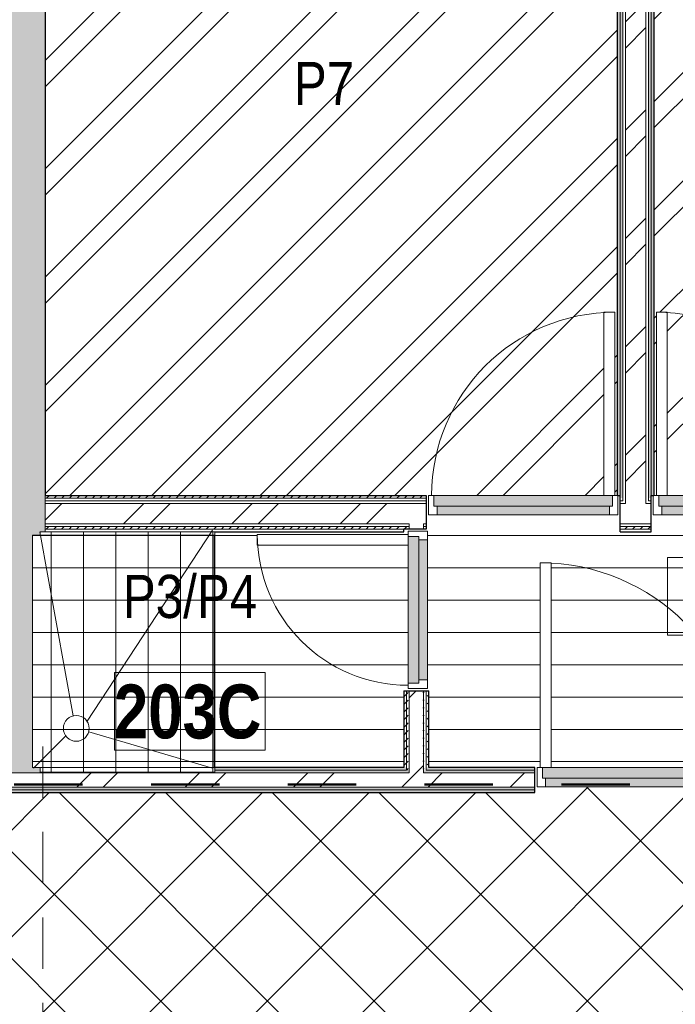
# Model space of a CAD drawing. Header units: millimetres. Extents: x -1660 to 55061, y -2461 to 22251.
# Tile 63 of 76: x 18154 to 21198, y 10874 to 15444. Entities that reach past the tile are written whole.
import ezdxf

# ---------------------------------------------------------------- set-up
doc = ezdxf.new("R2010")
doc.units = ezdxf.units.MM
doc.linetypes.add('Dash', pattern=[635, 317.5, -317.5])
doc.linetypes.add('Overhead', pattern=[396.875, 238.125, -158.75])
for name, color, linetype, lineweight, true_color in [('_ hall', 9, 'Continuous', 9, 0x808080), ('_Tuletõkketsoon', 1, 'Dash', 50, 0xff0000), ('Color Fill-2', 9, 'Continuous', 9, 0x808080), ('Color Fill-3', 7, 'Continuous', 9, 0xc0c040), ('Color Fill-4', 7, 'Continuous', 9, 0xab8450), ('Cut Pattern-1', 7, 'Continuous', 25, 0x787878), ('Cut Pattern-2', 7, 'Continuous', 9, 0x787878), ('Detail Items-2', 9, 'Continuous', 9, 0x808080), ('Doors-1', 7, 'Continuous', 9, 0xc18479), ('Doors-3', 7, 'Continuous', 9, 0x646464), ('Room Tags-1', 7, 'Continuous', 9, 0x800000)]:
    doc.layers.add(name, color=color, linetype=linetype, lineweight=lineweight, true_color=true_color)
for name, color, linetype, lineweight in [('_Overhead_', 7, 'Overhead', 9), ('Common Edges', 7, 'Continuous', 9), ('Cut Pattern-3', 7, 'Continuous', 9), ('Doors', 7, 'Continuous', 9), ('Doors-2', 7, 'Continuous', 18), ('Plan Swing', 7, 'Continuous', 9), ('Room Tags', 7, 'Continuous', 9), ('Thin Lines', 7, 'Continuous', 9), ('Walls-1', 7, 'Continuous', 25)]:
    doc.layers.add(name, color=color, linetype=linetype, lineweight=lineweight)
doc.styles.add('Swis721 Cn BT_1', font='swissc.ttf', dxfattribs={"height": 200})
doc.styles.add('Swis721 Cn BT_B', font='swisscb.ttf', dxfattribs={"height": 250})
pattern_1 = [(45, (0, 0), (0, 35.355339), [25, -25])]
pattern_2 = [(45, (0, 0), (-251.447, 251.447), []), (45, (0, 381), (-251.447, 251.447), [])]
pattern_3 = [(0, (0, 0), (0, 150), [])]
pattern_4 = [(0, (0, 0), (0, 150), []), (90, (0, 0), (-150, 9e-15), [])]

# ---------------------------------------------------------------- blocks, each defined once
blk = doc.blocks.new('SMA_D01_ 1-poolne - SU-P-10- 900x2100 2 korrus-2368500-2 Korruse põrandate plaan')
at = {"layer": 'Doors-1'}
for points in [[(64.9, 84.5), (-415, 84.5), (-415, 34.5), (415, 34.5), (415, 84.5), (375, 84.5)], [(-400, 34.5), (-400, -5.5), (400, -5.5), (400, 34.5), (64.9, 34.5)]]:
    blk.add_hatch(color=256, dxfattribs=at).paths.add_polyline_path(points, flags=0)
at = {"layer": 'Doors'}
for p, q in [((375, 84.5), (-415, 84.5)), ((-400, 34.5), (400, 34.5)), ((400, -5.5), (-400, -5.5))]:
    blk.add_line(p, q, dxfattribs=at)
at = {"layer": 'Doors-2'}
for p, q in [((425, 934.5), (375, 934.5)), ((375, 934.5), (375, 84.5)), ((425, 84.5), (425, 934.5)), ((-415, 84.5), (-440, 84.5)), ((-440, 84.5), (-440, -5.5)), ((-415, 34.5), (-415, 84.5)), ((375, 84.5), (425, 84.5)), ((415, 84.5), (415, 34.5)), ((440, 84.5), (425, 84.5)), ((440, -5.5), (440, 84.5)), ((-400, 34.5), (-415, 34.5)), ((-400, -5.5), (-400, 34.5)), ((415, 34.5), (400, 34.5)), ((400, 34.5), (400, -5.5)), ((-440, -5.5), (-400, -5.5)), ((400, -5.5), (440, -5.5))]:
    blk.add_line(p, q, dxfattribs=at)
at = {"layer": 'Plan Swing'}
blk.add_arc((425, 84.5), 850, 90, 180, dxfattribs=at)
blk = doc.blocks.new('SMA_D01_ 1-poolne - SU-P-10- 900x2100 2 korrus-2368496-2 Korruse põrandate plaan')
at = {"layer": 'Doors-1'}
for points in [[(400, -34.5), (400, 5.5), (-400, 5.5), (-400, -34.5), (375, -34.5)], [(-415, -84.5), (415, -84.5), (415, -34.5), (-415, -34.5)]]:
    blk.add_hatch(color=256, dxfattribs=at).paths.add_polyline_path(points, flags=0)
at = {"layer": 'Doors'}
for p, q in [((-400, 5.5), (400, 5.5)), ((400, -34.5), (-400, -34.5)), ((-415, -84.5), (375, -84.5))]:
    blk.add_line(p, q, dxfattribs=at)
at = {"layer": 'Doors-2'}
for p, q in [((-440, -84.5), (-440, 5.5)), ((-440, 5.5), (-400, 5.5)), ((-400, 5.5), (-400, -34.5)), ((400, -34.5), (400, 5.5)), ((400, 5.5), (440, 5.5)), ((440, 5.5), (440, -84.5)), ((-415, -34.5), (-415, -84.5)), ((-400, -34.5), (-415, -34.5)), ((415, -34.5), (400, -34.5)), ((415, -84.5), (415, -34.5)), ((-415, -84.5), (-440, -84.5)), ((375, -84.5), (425, -84.5)), ((375, -934.5), (375, -84.5)), ((425, -84.5), (425, -934.5)), ((440, -84.5), (425, -84.5)), ((425, -934.5), (375, -934.5))]:
    blk.add_line(p, q, dxfattribs=at)
at = {"layer": 'Plan Swing'}
blk.add_arc((425, -84.5), 850, 180, 270, dxfattribs=at)
blk = doc.blocks.new('SMA_D01_ 1-poolne - SU-P-04 - 750x2100-1929737-2 Korruse põrandate plaan')
at = {"layer": 'Doors-3'}
for points in [[(-340, 38), (-340, -12), (340, -12), (340, 38), (29.2, 38)], [(-325, -52), (325, -52), (325, -12), (-325, -12)]]:
    blk.add_hatch(color=256, dxfattribs=at).paths.add_polyline_path(points, flags=0)
at = {"layer": 'Doors'}
for p, q in [((300, 38), (-340, 38)), ((-325, -12), (325, -12)), ((325, -52), (-325, -52))]:
    blk.add_line(p, q, dxfattribs=at)
at = {"layer": 'Doors-2'}
for p, q in [((350, 738), (300, 738)), ((300, 738), (300, 38)), ((350, 38), (350, 738)), ((-340, 38), (-365, 38)), ((-365, 38), (-365, -52)), ((-340, -12), (-340, 38)), ((300, 38), (350, 38)), ((340, 38), (340, -12)), ((365, 38), (350, 38)), ((365, -52), (365, 38)), ((-325, -12), (-340, -12)), ((-325, -52), (-325, -12)), ((340, -12), (325, -12)), ((325, -12), (325, -52)), ((-365, -52), (-325, -52)), ((325, -52), (365, -52))]:
    blk.add_line(p, q, dxfattribs=at)
at = {"layer": 'Plan Swing'}
blk.add_arc((350, 38), 700, 90, 180, dxfattribs=at)
blk = doc.blocks.new('SMA_D01_ 1-poolne - SU-P-07 - 1000x2100 2korrus-2306901-2 Korruse põrandate plaan')
at = {"layer": 'Doors-1'}
for points in [[(-450, -8), (450, -8), (450, 32), (-450, 32)], [(450, -58), (465, -58), (465, -8), (-465, -8), (-465, -58), (425, -58)]]:
    blk.add_hatch(color=256, dxfattribs=at).paths.add_polyline_path(points, flags=0)
at = {"layer": 'Doors'}
for p, q in [((-450, 32), (450, 32)), ((450, -8), (-450, -8)), ((-465, -58), (425, -58))]:
    blk.add_line(p, q, dxfattribs=at)
at = {"layer": 'Doors-2'}
for p, q in [((-490, -58), (-490, 32)), ((-490, 32), (-450, 32)), ((-450, 32), (-450, -8)), ((450, -8), (450, 32)), ((450, 32), (490, 32)), ((490, 32), (490, -58)), ((-465, -8), (-465, -58)), ((-450, -8), (-465, -8)), ((465, -8), (450, -8)), ((465, -58), (465, -8)), ((-465, -58), (-490, -58)), ((425, -58), (475, -58)), ((425, -1008), (425, -58)), ((475, -58), (475, -1008)), ((490, -58), (475, -58)), ((475, -1008), (425, -1008))]:
    blk.add_line(p, q, dxfattribs=at)
at = {"layer": 'Plan Swing'}
blk.add_arc((475, -58), 950, 180, 270, dxfattribs=at)
blk = doc.blocks.new('1_0 Room Tag - 2_5mm Nr-411650-2 Korruse põrandate plaan')
at = {"layer": 'Room Tags'}
for p, q in [((3.5, 1.8), (-3.5, 1.8)), ((-3.5, 1.8), (-3.5, -1.8)), ((3.5, 1.8), (3.5, -1.8)), ((3.5, -1.8), (-3.5, -1.8))]:
    blk.add_line(p, q, dxfattribs=at)

msp = doc.modelspace()

# ---------------------------------------------------------------- hatches: boundary and pattern name
at = {"layer": 'Color Fill-2'}
h = msp.add_hatch(dxfattribs=at)
h.set_pattern_fill('FP_41', color=256, style=0, pattern_type=2)
h.set_pattern_definition(pattern_3)
h.paths.add_polyline_path([(21546, 11915.1), (21546, 11973.1), (21972.3, 11973.1), (21972.3, 12329.6), (22030.3, 12329.6), (22030.3, 12339.6), (21978.3, 12339.6), (21978.3, 13069.6), (22030.3, 13069.6), (22030.3, 13079.6), (21985.7, 13079.6), (21985.7, 13151.6), (21975.7, 13151.6), (21975.7, 13146.1), (21095.7, 13146.1), (21095.7, 13151.6), (21085.7, 13151.6), (21085.7, 13067.1), (20941.7, 13067.1), (20941.7, 13151.6), (20931.7, 13151.6), (20931.7, 13146.1), (20051.7, 13146.1), (20051.7, 13151.6), (20041.7, 13151.6), (20041.7, 13079.6), (19995.3, 13079.6), (19995.3, 13069.6), (20047.3, 13069.6), (20047.3, 12339.6), (19995.3, 12339.6), (19995.3, 12329.6), (20053.3, 12329.6), (20053.3, 11973.1), (20546, 11973.1), (20546, 11915.1), (20556, 11915.1), (20556, 11973.1), (20571, 11973.1), (20571, 12923.1), (20621, 12923.1), (20621, 11973.1), (21536, 11973.1), (21536, 11915.1)], flags=0)
h = msp.add_hatch(dxfattribs=at)
h.set_pattern_fill('FP_41', color=256, style=0, pattern_type=2)
h.set_pattern_definition(pattern_3)
h.paths.add_polyline_path([(19865.6, 11973.1), (19937.3, 11973.1), (19937.3, 12329.6), (19995.3, 12329.6), (19995.3, 12339.6), (19957.3, 12339.6), (19957.3, 13004.6), (19257.3, 13004.6), (19257.3, 13054.6), (19957.3, 13054.6), (19957.3, 13069.6), (19995.3, 13069.6), (19995.3, 13079.6), (19937.3, 13079.6), (19937.3, 13067.1), (19059.5, 13067.1), (19059.5, 11973.1), (19832.3, 11973.1)], flags=0)
at = {"layer": 'Color Fill-3'}
h = msp.add_hatch(dxfattribs=at)
h.set_pattern_fill('FP_3', color=256, style=0, pattern_type=2)
h.set_pattern_definition(pattern_2)
h.paths.add_polyline_path([(20941.7, 13151.6), (20941.7, 13236.1), (20931.7, 13236.1), (20931.7, 13151.6)], flags=0)
h.paths.add_polyline_path([(20041.7, 13151.6), (20051.7, 13151.6), (20051.7, 13236.1), (20866.7, 13236.1), (20866.7, 14086.1), (20916.7, 14086.1), (20916.7, 13236.1), (20929.2, 13236.1), (20929.2, 17831.9), (20907.1, 17831.9), (20907.1, 18020.9), (20483.4, 18020.9), (20483.4, 18111.9), (18483.4, 18111.9), (18483.4, 18020.9), (18271.7, 18020.9), (18271.7, 13236.1), (20041.7, 13236.1), (20041.7, 13186.1)], flags=0)
h = msp.add_hatch(dxfattribs=at)
h.set_pattern_fill('FP_3', color=256, style=0, pattern_type=2)
h.set_pattern_definition(pattern_2)
h.paths.add_polyline_path([(21095.7, 13151.6), (21095.7, 13236.1), (21085.7, 13236.1), (21085.7, 13151.6)], flags=0)
h.paths.add_polyline_path([(21975.7, 13151.6), (21985.7, 13151.6), (21985.7, 13236.1), (22965.8, 13236.1), (22965.8, 13767.1), (23835.8, 13767.1), (23835.8, 14291), (23945.8, 14291), (23945.8, 17831.9), (21098.2, 17831.9), (21098.2, 13236.1), (21110.7, 13236.1), (21110.7, 14086.1), (21160.7, 14086.1), (21160.7, 13236.1), (21975.7, 13236.1), (21975.7, 13186.1)], flags=0)
at = {"layer": 'Color Fill-4'}
h = msp.add_hatch(dxfattribs=at)
h.set_pattern_fill('FP_42', color=256, style=0, pattern_type=2)
h.set_pattern_definition([(45, (0, 0), (-247.4874, 247.4874), []), (135, (0, 0), (-247.4874, -247.4874), [])])
h.paths.add_polyline_path([(11850.5, 10497.1), (11850.5, 10657.1), (12150.5, 10657), (12150.5, 10557.1), (12162.1, 10557.1), (12162.1, 10615.1), (12750.5, 10615.1), (12750.5, 10612.1), (14803.3, 10612.1), (14803.3, 10615.1), (15187.1, 10615.1), (15187.1, 10557.1), (15197.1, 10557.1), (15197.1, 10609.1), (16377.1, 10609.1), (16377.1, 10557.1), (16387.1, 10557.1), (16387.1, 10627.1), (20534, 10627.1), (20534, 10569.1), (20544, 10569.1), (20544, 10601.1), (21524, 10601.1), (21524, 10569.1), (21534, 10569.1), (21534, 10627.1), (24162.1, 10627.1), (24163.1, 10579.1), (30166, 10579.1), (30166, 11777.1), (29866, 11777.1), (29866, 11857.1), (27566, 11857.1), (27566, 11915.1), (27556, 11915.1), (27556, 11857.1), (27541, 11857.1), (27541, 10907.1), (27491, 10907.1), (27491, 11857.1), (26576, 11857.7), (26576, 11915.1), (26566, 11915.1), (26566, 11857.1), (21546, 11857.1), (21546, 11915.1), (21536, 11915.1), (21536, 11883.1), (20556, 11883.1), (20556, 11915.1), (20546, 11915.1), (20546, 11857.1), (15546, 11857.1), (15546, 11915.1), (15536, 11915.1), (15536, 11883.1), (14556, 11883.1), (14556, 11915.1), (14546, 11915.1), (14546, 11857.1), (9546, 11857.1), (9546, 11915.1), (9536, 11915.1), (9536, 11857.1), (8621, 11857.1), (8621, 10907.1), (8571, 10907.1), (8571, 11857.1), (8556, 11857.1), (8556, 11915.1), (8546, 11915.1), (8546, 11857.1), (6159.3, 11856.7), (6159.3, 10657.1), (11830.5, 10657.1), (11830.5, 10577.1), (11840.5, 10577.1), (11840.5, 10497.1)], flags=0)
at = {"layer": 'Cut Pattern-1'}
for points in [[(18054.5, 12757.2), (18213.9, 12757.2), (18213.9, 13052.1), (18249.1, 13052.1), (18249.1, 13067.1), (18271.7, 13067.1), (18271.7, 18116.9), (17951.7, 18116.9), (17951.7, 12757.2)], [(18054.5, 11948.1), (18279.5, 11948.1), (18279.5, 11952.1), (18249.1, 11952.1), (18249.1, 11973.1), (18213.9, 11973.1), (18213.9, 12757.2), (17893.9, 12757.2), (17893.9, 11973.1), (17869.5, 11973.1), (17869.5, 11948.1), (17951.7, 11948.1)]]:
    msp.add_hatch(color=256, dxfattribs=at).paths.add_polyline_path(points, flags=0)
at = {"layer": 'Cut Pattern-2'}
h = msp.add_hatch(dxfattribs=at)
h.set_pattern_fill('FP_3', color=256, style=0, pattern_type=2)
h.set_pattern_definition(pattern_2)
h.paths.add_polyline_path([(20966.2, 13199.1), (21061.2, 13199.1), (21061.2, 17831.9), (20966.2, 17831.9), (20966.2, 13211.1)], flags=0)
h = msp.add_hatch(dxfattribs=at)
h.set_pattern_fill('FP_3', color=256, style=0, pattern_type=2)
h.set_pattern_definition(pattern_2)
h.paths.add_polyline_path([(19962.3, 13104.1), (19995.3, 13104.1), (19995.3, 13199.1), (18271.7, 13199.1), (18271.7, 13104.1), (19662.4, 13104.1)], flags=0)
h = msp.add_hatch(dxfattribs=at)
h.set_pattern_fill('FP_3', color=256, style=0, pattern_type=2)
h.set_pattern_definition(pattern_2)
h.paths.add_polyline_path([(19962.3, 11948.1), (20028.3, 11948.1), (20028.3, 12329.6), (19962.3, 12329.6), (19962.3, 11956.5)], flags=0)
h.paths.add_polyline_path([(19962.3, 13079.6), (20028.3, 13079.6), (20028.3, 13104.1), (19962.3, 13104.1), (19962.3, 13088.3)], flags=0)
h = msp.add_hatch(dxfattribs=at)
h.set_pattern_fill('FP_3', color=256, style=0, pattern_type=2)
h.set_pattern_definition(pattern_2)
h.paths.add_polyline_path([(29842, 11882.1), (29842, 11948.1), (27566, 11948.1), (27566, 11882.1), (29751.5, 11882.1)], flags=0)
h.paths.add_polyline_path([(24706.9, 11882.1), (26566, 11882.1), (26566, 11948.1), (21546, 11948.1), (21546, 11882.1), (24391.7, 11882.1)], flags=0)
h.paths.add_polyline_path([(20546, 11882.1), (20546, 11948.1), (18054.5, 11948.1), (18054.5, 11882.1), (20293, 11882.1)], flags=0)
at = {"layer": 'Cut Pattern-3'}
h = msp.add_hatch(dxfattribs=at)
h.set_pattern_fill('FP_1', color=256, style=0, pattern_type=2)
h.set_pattern_definition(pattern_1)
h.paths.add_polyline_path([(20941.7, 13236.1), (20941.7, 17831.9), (20929.2, 17831.9), (20929.2, 13236.1)], flags=0)
h = msp.add_hatch(dxfattribs=at)
h.set_pattern_fill('FP_1', color=256, style=0, pattern_type=2)
h.set_pattern_definition(pattern_1)
h.paths.add_polyline_path([(20954.2, 13223.6), (20954.2, 17831.9), (20941.7, 17831.9), (20941.7, 13223.6)], flags=0)
h = msp.add_hatch(dxfattribs=at)
h.set_pattern_fill('FP_1', color=256, style=0, pattern_type=2)
h.set_pattern_definition(pattern_1)
h.paths.add_polyline_path([(21081.2, 13223.6), (21085.7, 13223.6), (21085.7, 17831.9), (21073.2, 17831.9), (21073.2, 13223.6)], flags=0)
h = msp.add_hatch(dxfattribs=at)
h.set_pattern_fill('FP_1', color=256, style=0, pattern_type=2)
h.set_pattern_definition(pattern_1)
h.paths.add_polyline_path([(21098.2, 13236.1), (21098.2, 17831.9), (21085.7, 17831.9), (21085.7, 13236.1)], flags=0)
h = msp.add_hatch(dxfattribs=at)
h.set_pattern_fill('FP_1', color=256, style=0, pattern_type=2)
h.set_pattern_definition(pattern_1)
h.paths.add_polyline_path([(19662.4, 13223.6), (19995.3, 13223.6), (19995.3, 13236.1), (18271.7, 13236.1), (18271.7, 13223.6), (18401.3, 13223.6)], flags=0)
h = msp.add_hatch(dxfattribs=at)
h.set_pattern_fill('FP_1', color=256, style=0, pattern_type=2)
h.set_pattern_definition(pattern_1)
h.paths.add_polyline_path([(19995.3, 13211.1), (19995.3, 13223.6), (18271.7, 13223.6), (18271.7, 13211.1), (19962.3, 13211.1)], flags=0)
h = msp.add_hatch(dxfattribs=at)
h.set_pattern_fill('FP_1', color=256, style=0, pattern_type=2)
h.set_pattern_definition(pattern_1)
h.paths.add_polyline_path([(22065.8, 13223.6), (22065.8, 13236.1), (21985.7, 13236.1), (21985.7, 13223.6)], flags=0)
h.paths.add_polyline_path([(20041.7, 13223.6), (20041.7, 13236.1), (19995.3, 13236.1), (19995.3, 13223.6)], flags=0)
h = msp.add_hatch(dxfattribs=at)
h.set_pattern_fill('FP_1', color=256, style=0, pattern_type=2)
h.set_pattern_definition(pattern_1)
h.paths.add_polyline_path([(22065.8, 13211.1), (22065.8, 13223.6), (21985.7, 13223.6), (21985.7, 13211.1)], flags=0)
h.paths.add_polyline_path([(20941.7, 13211.1), (20954.2, 13211.1), (20954.2, 13223.6), (20941.7, 13223.6)], flags=0)
h.paths.add_polyline_path([(21073.2, 13211.1), (21085.7, 13211.1), (21085.7, 13223.6), (21073.2, 13223.6)], flags=0)
h.paths.add_polyline_path([(20041.7, 13211.1), (20041.7, 13223.6), (19995.3, 13223.6), (19995.3, 13211.1)], flags=0)
h = msp.add_hatch(dxfattribs=at)
h.set_pattern_fill('FP_1', color=256, style=0, pattern_type=2)
h.set_pattern_definition(pattern_1)
h.paths.add_polyline_path([(18279.5, 13079.6), (19962.3, 13079.6), (19962.3, 13092.1), (18271.7, 13092.1), (18271.7, 13079.6)], flags=0)
h = msp.add_hatch(dxfattribs=at)
h.set_pattern_fill('FP_1', color=256, style=0, pattern_type=2)
h.set_pattern_definition(pattern_1)
h.paths.add_polyline_path([(21997.3, 13079.6), (21997.3, 13092.1), (21985.7, 13092.1), (21985.7, 13079.6)], flags=0)
h.paths.add_polyline_path([(21085.7, 13079.6), (21085.7, 13092.1), (20941.7, 13092.1), (20941.7, 13079.6), (20983.9, 13079.6)], flags=0)
h.paths.add_polyline_path([(20041.7, 13079.6), (20041.7, 13092.1), (20028.3, 13092.1), (20028.3, 13079.6)], flags=0)
h = msp.add_hatch(dxfattribs=at)
h.set_pattern_fill('FP_1', color=256, style=0, pattern_type=2)
h.set_pattern_definition(pattern_1)
h.paths.add_polyline_path([(19949.8, 11973.1), (19949.8, 12329.6), (19937.3, 12329.6), (19937.3, 11973.1)], flags=0)
h = msp.add_hatch(dxfattribs=at)
h.set_pattern_fill('FP_1', color=256, style=0, pattern_type=2)
h.set_pattern_definition(pattern_1)
h.paths.add_polyline_path([(19962.3, 11960.6), (19962.3, 12329.6), (19949.8, 12329.6), (19949.8, 11960.6)], flags=0)
h = msp.add_hatch(dxfattribs=at)
h.set_pattern_fill('FP_1', color=256, style=0, pattern_type=2)
h.set_pattern_definition(pattern_1)
h.paths.add_polyline_path([(20030.7, 11960.6), (20040.8, 11960.6), (20040.8, 12329.6), (20028.3, 12329.6), (20028.3, 11960.6)], flags=0)
h = msp.add_hatch(dxfattribs=at)
h.set_pattern_fill('FP_1', color=256, style=0, pattern_type=2)
h.set_pattern_definition(pattern_1)
h.paths.add_polyline_path([(20053.3, 11973.1), (20053.3, 12329.6), (20040.8, 12329.6), (20040.8, 11973.1)], flags=0)
h = msp.add_hatch(dxfattribs=at)
h.set_pattern_fill('FP_1', color=256, style=0, pattern_type=2)
h.set_pattern_definition(pattern_1)
h.paths.add_polyline_path([(29842, 11948.1), (29842, 11952.1), (29066, 11952.1), (29066, 11960.6), (28180.8, 11960.6), (28180.8, 11948.1), (29751.5, 11948.1)], flags=0)
h.paths.add_polyline_path([(27566, 11948.1), (28114.8, 11948.1), (28114.8, 11960.6), (27566, 11960.6)], flags=0)
h.paths.add_polyline_path([(26102, 11948.1), (26566, 11948.1), (26566, 11960.6), (26097.3, 11960.6), (26097.3, 11948.1)], flags=0)
h.paths.add_polyline_path([(25968.1, 11948.1), (26031.3, 11948.1), (26031.3, 11960.6), (24582.7, 11960.6), (24582.7, 11948.1), (24951.3, 11948.1)], flags=0)
h.paths.add_polyline_path([(23508.2, 11948.1), (23954.1, 11948.1), (23954.1, 11960.6), (23508.2, 11960.6)], flags=0)
h.paths.add_polyline_path([(22283.5, 11948.1), (23443.7, 11948.1), (23443.7, 11960.6), (22063.3, 11960.6), (22063.3, 11948.1), (22184.7, 11948.1)], flags=0)
h.paths.add_polyline_path([(24073.1, 11948.1), (24518.2, 11948.1), (24518.2, 11960.6), (24073.1, 11960.6)], flags=0)
h.paths.add_polyline_path([(21546, 11948.1), (21997.3, 11948.1), (21997.3, 11960.6), (21546, 11960.6)], flags=0)
h.paths.add_polyline_path([(20293, 11948.1), (20546, 11948.1), (20546, 11960.6), (20028.3, 11960.6), (20028.3, 11948.1), (20033, 11948.1)], flags=0)
h.paths.add_polyline_path([(19962.3, 11948.1), (19962.3, 11960.6), (19059.5, 11960.6), (19059.5, 11952.1), (18279.5, 11952.1), (18279.5, 11948.1), (19662.4, 11948.1)], flags=0)
h = msp.add_hatch(dxfattribs=at)
h.set_pattern_fill('FP_1', color=256, style=0, pattern_type=2)
h.set_pattern_definition(pattern_1)
h.paths.add_polyline_path([(28102.3, 11960.6), (28102.3, 11973.1), (27566, 11973.1), (27566, 11960.6), (27859.8, 11960.6)], flags=0)
h.paths.add_polyline_path([(29066, 11960.6), (29066, 11973.1), (28193.3, 11973.1), (28193.3, 11960.6), (28490.3, 11960.6)], flags=0)
h.paths.add_polyline_path([(26018.8, 11960.6), (26018.8, 11973.1), (24582.7, 11973.1), (24582.7, 11960.6), (25968.1, 11960.6)], flags=0)
h.paths.add_polyline_path([(26566, 11960.6), (26566, 11973.1), (26109.8, 11973.1), (26109.8, 11960.6), (26283.4, 11960.6)], flags=0)
h.paths.add_polyline_path([(23879.9, 11960.6), (23941.6, 11960.6), (23941.6, 11973.1), (23508.2, 11973.1), (23508.2, 11960.6), (23761.1, 11960.6)], flags=0)
h.paths.add_polyline_path([(24391.7, 11960.6), (24518.2, 11960.6), (24518.2, 11973.1), (24085.6, 11973.1), (24085.6, 11960.6), (24130.4, 11960.6)], flags=0)
h.paths.add_polyline_path([(22269.1, 11960.6), (23443.7, 11960.6), (23443.7, 11973.1), (22075.8, 11973.1), (22075.8, 11960.6), (22184.7, 11960.6)], flags=0)
h.paths.add_polyline_path([(21554.1, 11960.6), (21984.8, 11960.6), (21984.8, 11973.1), (21546, 11973.1), (21546, 11960.6)], flags=0)
h.paths.add_polyline_path([(19930.3, 11960.6), (19949.8, 11960.6), (19949.8, 11973.1), (19059.5, 11973.1), (19059.5, 11960.6), (19662.4, 11960.6)], flags=0)
h.paths.add_polyline_path([(20040.8, 11960.6), (20546, 11960.6), (20546, 11973.1), (20040.8, 11973.1)], flags=0)
h = msp.add_hatch(dxfattribs=at)
h.set_pattern_fill('FP_1', color=256, style=0, pattern_type=2)
h.set_pattern_definition(pattern_1)
h.paths.add_polyline_path([(28180.8, 11869.6), (29842, 11869.6), (29842, 11882.1), (27566, 11882.1), (27566, 11869.6), (28175.1, 11869.6)], flags=0)
h.paths.add_polyline_path([(23453.7, 11869.6), (26566, 11869.6), (26566, 11882.1), (21546, 11882.1), (21546, 11869.6), (23445.8, 11869.6)], flags=0)
h.paths.add_polyline_path([(20293, 11869.6), (20546, 11869.6), (20546, 11882.1), (18054.5, 11882.1), (18054.5, 11869.6), (20028.3, 11869.6)], flags=0)
h = msp.add_hatch(dxfattribs=at)
h.set_pattern_fill('FP_1', color=256, style=0, pattern_type=2)
h.set_pattern_definition(pattern_1)
h.paths.add_polyline_path([(27566, 11857.1), (29842, 11857.1), (29842, 11869.6), (27566, 11869.6)], flags=0)
h.paths.add_polyline_path([(24518.2, 11857.1), (26566, 11857.1), (26566, 11869.6), (21546, 11869.6), (21546, 11857.1), (24391.7, 11857.1)], flags=0)
h.paths.add_polyline_path([(20293, 11857.1), (20546, 11857.1), (20546, 11869.6), (18054.5, 11869.6), (18054.5, 11857.1), (20028.3, 11857.1)], flags=0)
at = {"layer": 'Detail Items-2'}
h = msp.add_hatch(dxfattribs=at)
h.set_pattern_fill('FP_43', color=256, style=0, pattern_type=2)
h.set_pattern_definition(pattern_4)
h.paths.add_polyline_path([(29866, 11952.1), (29866, 11973.1), (29066, 11973.1), (29066, 11952.1), (29858.9, 11952.1)], flags=0)
h.paths.add_polyline_path([(7051.2, 11952.1), (7073.8, 11952.1), (7073.8, 12009), (6213.8, 12009), (6213.8, 11952.1), (6688.1, 11952.1)], flags=0)
h.paths.add_polyline_path([(18279.5, 11952.1), (19059.5, 11952.1), (19059.5, 13067.1), (18249.1, 13067.1), (18249.1, 13052.1), (19057.4, 13052.1), (19057.4, 11973.1), (18249.1, 11973.1), (18249.1, 11952.1), (18271.7, 11952.1)], flags=0)
h.paths.add_polyline_path([(17321.5, 11952.1), (17849.5, 11952.1), (17849.5, 11973.1), (17051.2, 11973.1), (17051.2, 13052.1), (17849.5, 13052.1), (17849.5, 13067.1), (17049.5, 13067.1), (17049.5, 11952.1), (17140.2, 11952.1)], flags=0)
h.paths.add_polyline_path([(29066, 13052.1), (29866, 13052.1), (29866, 13066.8), (29066, 13066.8), (29066, 13060.9)], flags=0)
h.paths.add_polyline_path([(6213.8, 13052.1), (7073.8, 13052.1), (7073.8, 13067.1), (6213.8, 13067.1), (6213.8, 13065.5)], flags=0)
h = msp.add_hatch(dxfattribs=at)
h.set_pattern_fill('FP_43', color=256, style=0, pattern_type=2)
h.set_pattern_definition(pattern_4)
h.paths.add_polyline_path([(24863.4, 4755), (25050.5, 4755), (25050.5, 5979), (24186.9, 5979), (24186.9, 4755), (24706.9, 4755)], flags=0)
h.paths.add_polyline_path([(11500.2, 4843), (11830.5, 4843), (11830.5, 6067), (10966.9, 6067), (10966.9, 4843)], flags=0)
h.paths.add_polyline_path([(23445.8, 9287.1), (23843.1, 9287.1), (23843.1, 10487.1), (23048.7, 10487.1), (23048.7, 9287.1)], flags=0)
h.paths.add_polyline_path([(29066, 11973.1), (29866, 11973.1), (29866, 13052.1), (29066, 13052.1), (29066, 12024.9)], flags=0)
h.paths.add_polyline_path([(18401.3, 11973.1), (19057.4, 11973.1), (19057.4, 13052.1), (18213.9, 13052.1), (18213.9, 11973.1), (18279.5, 11973.1)], flags=0)
h.paths.add_polyline_path([(17893.9, 11973.1), (17893.9, 13052.1), (17051.2, 13052.1), (17051.2, 11973.1), (17869.5, 11973.1)], flags=0)
h.paths.add_polyline_path([(7077.4, 12009), (7077.4, 13052.1), (6213.8, 13052.1), (6213.8, 12009), (7073.8, 12009)], flags=0)

# ---------------------------------------------------------------- linework, layer by layer
at = {"layer": '_ hall'}
for p, q in [((19049.1, 13075.3), (18466.9, 12188.1)), ((18402.3, 12213), (18247.6, 13066.8)), ((19059.5, 13067.1), (19059.5, 11958.2)), ((18368.4, 12120.1), (18217.7, 11969.3)), ((18474.5, 12138), (19049.1, 11969.8))]:
    msp.add_line(p, q, dxfattribs=at)
msp.add_circle((18416.9, 12154.8), 60, dxfattribs=at)
at = {"layer": '_Overhead_'}
msp.add_line((18261, 12071), (18261, 9271), dxfattribs=at)
at = {"layer": '_Tuletõkketsoon'}
msp.add_line((6063.8, 11894.1), (30291.5, 11894.1), dxfattribs=at)
at = {"layer": 'Common Edges'}
for p, q in [((20941.7, 13236.1), (20941.7, 17831.9)), ((20954.2, 13211.1), (20954.2, 17831.9)), ((20966.2, 13199.1), (20966.2, 17831.9)), ((21061.2, 13199.1), (21061.2, 17831.9)), ((21073.2, 13211.1), (21073.2, 17831.9)), ((21085.7, 13236.1), (21085.7, 17831.9)), ((18271.7, 13067.1), (18271.7, 13236.1)), ((20041.7, 13223.6), (18271.7, 13223.6)), ((20041.7, 13211.1), (18271.7, 13211.1)), ((20954.2, 13211.1), (20941.7, 13211.1)), ((21085.7, 13211.1), (21073.2, 13211.1)), ((20041.7, 13199.1), (18271.7, 13199.1)), ((20966.2, 13199.1), (20941.7, 13199.1)), ((21085.7, 13199.1), (21061.2, 13199.1)), ((19962.3, 13104.1), (18271.7, 13104.1)), ((19962.3, 13092.1), (18271.7, 13092.1)), ((19937.3, 13079.6), (18271.7, 13079.6)), ((19962.3, 13104.1), (19962.3, 13079.6)), ((20028.3, 13104.1), (20028.3, 13079.6)), ((20041.7, 13104.1), (20028.3, 13104.1)), ((20041.7, 13092.1), (20028.3, 13092.1)), ((21085.7, 13104.1), (20941.7, 13104.1)), ((21085.7, 13092.1), (20941.7, 13092.1)), ((21085.7, 13079.6), (20941.7, 13079.6)), ((19949.8, 11960.6), (19949.8, 12329.6)), ((19962.3, 11948.1), (19962.3, 12329.6)), ((20028.3, 11948.1), (20028.3, 12329.6)), ((20040.8, 11960.6), (20040.8, 12329.6)), ((19962.3, 11948.1), (16151.8, 11948.1)), ((18279.5, 11948.1), (18279.5, 11952.1)), ((19949.8, 11960.6), (19059.5, 11960.6)), ((20546, 11948.1), (20028.3, 11948.1)), ((20546, 11960.6), (20040.8, 11960.6)), ((20546, 11882.1), (15546, 11882.1)), ((20546, 11869.6), (15546, 11869.6))]:
    msp.add_line(p, q, dxfattribs=at)
at = {"layer": 'Thin Lines'}
for p, q in [((19057.4, 13052.1), (18213.9, 13052.1)), ((18213.9, 13052.1), (18213.9, 11973.1)), ((18249.1, 13067.1), (18249.1, 13052.1)), ((19059.5, 13067.1), (18249.1, 13067.1)), ((19057.4, 11973.1), (19057.4, 13052.1)), ((19059.5, 11952.1), (19059.5, 13067.1)), ((18213.9, 11973.1), (19057.4, 11973.1)), ((18249.1, 11973.1), (18249.1, 11952.1)), ((18249.1, 11952.1), (19059.5, 11952.1))]:
    msp.add_line(p, q, dxfattribs=at)
at = {"layer": 'Walls-1'}
for p, q in [((18271.7, 18020.9), (18271.7, 13236.1)), ((20929.2, 13236.1), (20929.2, 17831.9)), ((21098.2, 17831.9), (21098.2, 13236.1)), ((18271.7, 13236.1), (20041.7, 13236.1)), ((20041.7, 13236.1), (20041.7, 13079.6)), ((20929.2, 13236.1), (20941.7, 13236.1)), ((20941.7, 13067.1), (20941.7, 13236.1)), ((21085.7, 13236.1), (21098.2, 13236.1)), ((21085.7, 13067.1), (21085.7, 13236.1)), ((19937.3, 13067.1), (19937.3, 13079.6)), ((20041.7, 13079.6), (19937.3, 13079.6)), ((19059.5, 13067.1), (19937.3, 13067.1)), ((20941.7, 13067.1), (21085.7, 13067.1)), ((19937.3, 12329.6), (19937.3, 11973.1)), ((19937.3, 12329.6), (20053.3, 12329.6)), ((20053.3, 11973.1), (20053.3, 12329.6)), ((19937.3, 11973.1), (19059.5, 11973.1)), ((20546, 11973.1), (20053.3, 11973.1)), ((20546, 11857.1), (20546, 11973.1)), ((15546, 11857.1), (20546, 11857.1))]:
    msp.add_line(p, q, dxfattribs=at)

# ---------------------------------------------------------------- block references
at = {"layer": 'Doors'}
msp.add_blockref('SMA_D01_ 1-poolne - SU-P-10- 900x2100 2 korrus-2368500-2 Korruse põrandate plaan', (20491.7, 13151.6), dxfattribs=at)
for name, p, rotation in [('SMA_D01_ 1-poolne - SU-P-10- 900x2100 2 korrus-2368496-2 Korruse põrandate plaan', (21535.7, 13151.6), 180), ('SMA_D01_ 1-poolne - SU-P-04 - 750x2100-1929737-2 Korruse põrandate plaan', (19995.3, 12704.6), 89.99999999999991), ('SMA_D01_ 1-poolne - SU-P-07 - 1000x2100 2korrus-2306901-2 Korruse põrandate plaan', (21046, 11915.1), 180)]:
    msp.add_blockref(name, p, dxfattribs=dict(at, rotation=rotation))
at = {"layer": 'Room Tags', "xscale": 99.99999999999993, "yscale": 99.99999999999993, "zscale": 99.99999999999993}
for p in [(21511.3, 12767.1), (18943.9, 12233.6)]:
    msp.add_blockref('1_0 Room Tag - 2_5mm Nr-411650-2 Korruse põrandate plaan', p, dxfattribs=at)

# ---------------------------------------------------------------- texts
at = {"layer": 'Room Tags', "insert": (18591.7, 12358.1), "char_height": 250, "width": 849.789, "attachment_point": 1, "style": 'Swis721 Cn BT_B'}
msp.add_mtext('203C', dxfattribs=at)
at = {"layer": 'Room Tags-1', "char_height": 200, "attachment_point": 1, "style": 'Swis721 Cn BT_1'}
for s, insert, width in [('P7', (19427, 15248.1), 328.692), ('P3/P4', (18632.9, 12867.2), 745.569)]:
    msp.add_mtext(s, dxfattribs=dict(at, insert=insert, width=width))

doc.saveas('drawing.dxf')
